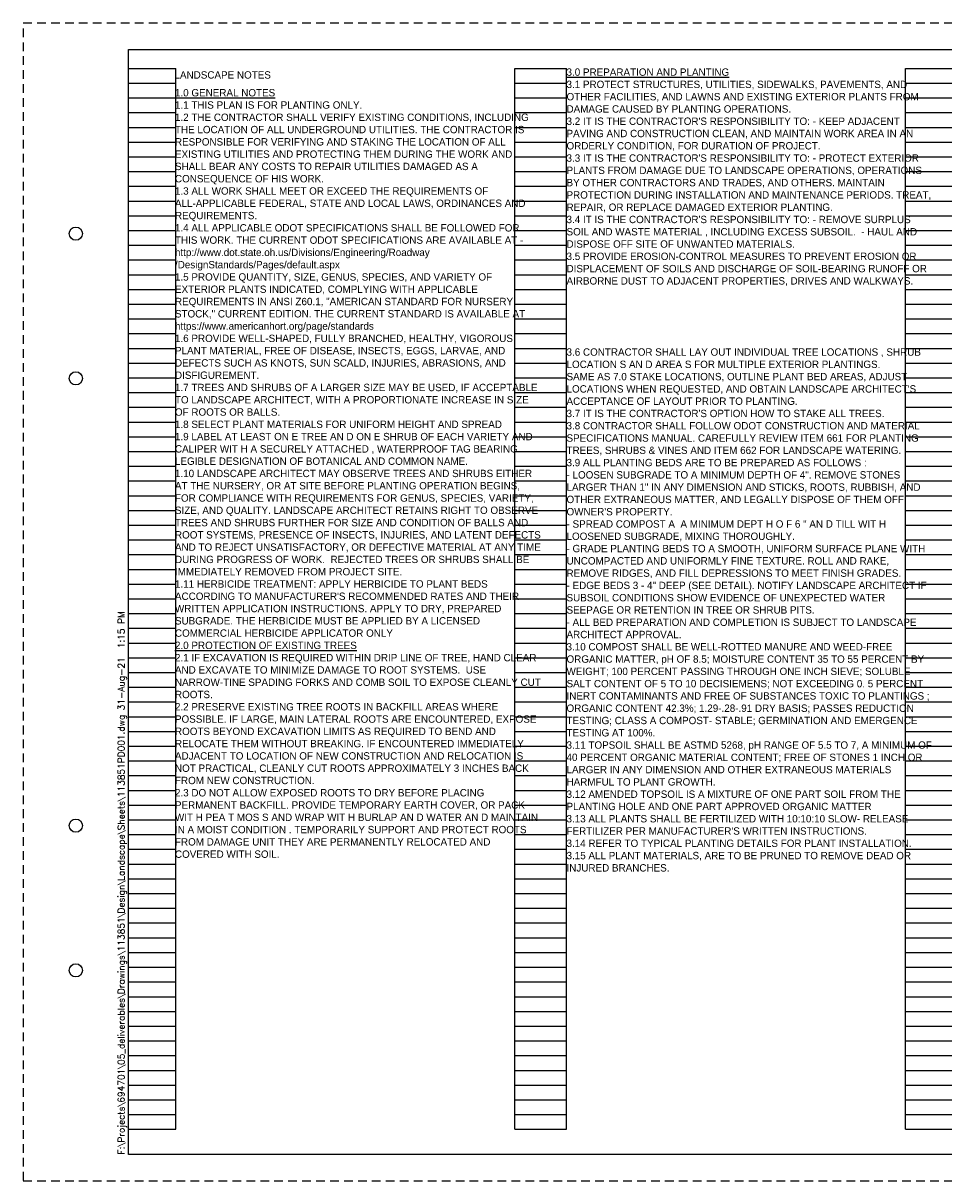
# Paper-space layout '113851PD002' of a CAD drawing. Header units: feet. Extents: x 0 to 187, y -1 to 115.
# Tile 1 of 4: x 0 to 17, y -1 to 21. Entities that reach past the tile are written whole.
import ezdxf
from ezdxf.enums import TextEntityAlignment as Align

# ---------------------------------------------------------------- set-up
doc = ezdxf.new("R2010")
doc.units = ezdxf.units.FT
doc.header["$MEASUREMENT"] = 0
doc.linetypes.add('OhDOT_USTN3', pattern=[0.22, 0.165, -0.055])
doc.layers.add('0_Mview', color=7, linetype='Continuous', plot=False)
for name, color, linetype in [('C-ANNO-TEXT', 7, 'Continuous'), ('PDF2_Text', 7, 'Continuous'), ('SH_Border', 7, 'Continuous'), ('SH_Cut_Line', 7, 'OhDOT_USTN3'), ('SH_Data', 7, 'Continuous')]:
    doc.layers.add(name, color=color, linetype=linetype)
doc.styles.add('DwgStamp', font='romans.shx')
doc.styles.add('Font 70-Main Title', font='txt', dxfattribs={"width": 1.15, "height": 0.25})
doc.styles.add('Slanted-Normal', font='font31.shx', dxfattribs={"height": 0.14})
doc.styles.add('Straight-Normal', font='font30.shx', dxfattribs={"height": 0.14})
doc.styles.add('Straight-Sub Title', font='font30.shx', dxfattribs={"height": 0.17})

# ---------------------------------------------------------------- blocks, each defined once
blk = doc.blocks.new('BLKWO')
at = {"layer": 'SH_Border', "color": 7, "linetype": 'Continuous', "flags": 128}
blk.add_lwpolyline([(2, 21.5), (33.5, 21.5), (33.5, 0.5), (2, 0.5), (2, 21.5)], close=True, dxfattribs=at)
at = {"layer": 'SH_Border', "color": 7, "linetype": 'Continuous'}
for centre in [(1, 18), (1, 15.25), (1, 6.75), (1, 4)]:
    blk.add_circle(centre, 0.125, dxfattribs=at)
at = {"layer": 'SH_Cut_Line', "color": 7, "linetype": 'OhDOT_USTN3', "flags": 128}
blk.add_lwpolyline([(0, 0), (34, 0), (34, 22), (0, 22), (0, 0)], close=True, dxfattribs=at)
at = {"layer": 'SH_Border', "color": 7, "linetype": 'Continuous', "style": 'DwgStamp'}
blk.add_text('F:\\Projects\\694701\\05_deliverables\\Drawings\\113851\\Design\\Landscape\\Sheets\\113851PD001.dwg 31-Aug-21  1:15 PM', height=0.125, rotation=90, dxfattribs=at).set_placement((1.925, 0.5))
at = {"layer": 'SH_Data', "style": 'Straight-Normal'}
for tag, p in [('CALCULATED', (32.989, 21.02)), ('CHECKED', (33.489, 21.02))]:
    blk.add_attdef(tag, text='', height=0.14, rotation=90, dxfattribs=at).set_placement(p, align=Align.BOTTOM_CENTER)
at = {"layer": 'SH_Data', "style": 'Font 70-Main Title', "width": 1.15}
for tag, p in [('TITLEAREA2M', (33, 13.292)), ('TITLEAREA1', (33, 3.792))]:
    blk.add_attdef(tag, text='', height=0.25, rotation=90, dxfattribs=at).set_placement(p, align=Align.MIDDLE_CENTER)
at = {"layer": 'SH_Data', "style": 'Straight-Sub Title'}
for tag, p in [('SHEETNO', (33.02, 1.003)), ('SHEETTOTAL', (33.02, 0.663))]:
    blk.add_attdef(tag, text='', height=0.17, dxfattribs=at).set_placement(p, align=Align.BOTTOM_CENTER)
blk = doc.blocks.new('4COL')
at = {"layer": 'Defpoints', "color": 3, "linetype": 'Continuous'}
for p, q in [((2, 0.98), (2, 21.14)), ((2, 21.14), (2.9, 21.14)), ((2.9, 0.98), (2.9, 21.14)), ((9.34, 0.98), (9.34, 21.14)), ((9.34, 21.14), (10.32, 21.14)), ((10.32, 0.98), (10.32, 21.14)), ((16.76, 0.98), (16.76, 21.14)), ((16.76, 21.14), (17.74, 21.14)), ((17.74, 0.98), (17.74, 21.14)), ((24.18, 0.98), (24.18, 21.14)), ((24.18, 21.14), (25.16, 21.14)), ((25.16, 0.98), (25.16, 21.14)), ((31.6, 0.98), (31.6, 21.14)), ((31.6, 21.14), (32.5, 21.14)), ((32.5, 0.98), (32.5, 21.14)), ((2, 20.86), (2.9, 20.86)), ((9.34, 20.86), (10.32, 20.86)), ((16.76, 20.86), (17.74, 20.86)), ((24.18, 20.86), (25.16, 20.86)), ((31.6, 20.86), (32.5, 20.86)), ((2, 20.58), (2.9, 20.58)), ((9.34, 20.58), (10.32, 20.58)), ((16.76, 20.58), (17.74, 20.58)), ((24.18, 20.58), (25.16, 20.58)), ((31.6, 20.58), (32.5, 20.58)), ((2, 20.3), (2.9, 20.3)), ((9.34, 20.3), (10.32, 20.3)), ((16.76, 20.3), (17.74, 20.3)), ((24.18, 20.3), (25.16, 20.3)), ((31.6, 20.3), (32.5, 20.3)), ((2, 20.02), (2.9, 20.02)), ((9.34, 20.02), (10.32, 20.02)), ((16.76, 20.02), (17.74, 20.02)), ((24.18, 20.02), (25.16, 20.02)), ((31.6, 20.02), (32.5, 20.02)), ((2, 19.74), (2.9, 19.74)), ((9.34, 19.74), (10.32, 19.74)), ((16.76, 19.74), (17.74, 19.74)), ((24.18, 19.74), (25.16, 19.74)), ((31.6, 19.74), (32.5, 19.74)), ((2, 19.46), (2.9, 19.46)), ((9.34, 19.46), (10.32, 19.46)), ((16.76, 19.46), (17.74, 19.46)), ((24.18, 19.46), (25.16, 19.46)), ((31.6, 19.46), (32.5, 19.46)), ((2, 19.18), (2.9, 19.18)), ((9.34, 19.18), (10.32, 19.18)), ((16.76, 19.18), (17.74, 19.18)), ((24.18, 19.18), (25.16, 19.18)), ((31.6, 19.18), (32.5, 19.18)), ((2, 18.9), (2.9, 18.9)), ((9.34, 18.9), (10.32, 18.9)), ((16.76, 18.9), (17.74, 18.9)), ((24.18, 18.9), (25.16, 18.9)), ((31.6, 18.9), (32.5, 18.9)), ((2, 18.62), (2.9, 18.62)), ((9.34, 18.62), (10.32, 18.62)), ((16.76, 18.62), (17.74, 18.62)), ((24.18, 18.62), (25.16, 18.62)), ((31.6, 18.62), (32.5, 18.62)), ((2, 18.34), (2.9, 18.34)), ((9.34, 18.34), (10.32, 18.34)), ((16.76, 18.34), (17.74, 18.34)), ((24.18, 18.34), (25.16, 18.34)), ((31.6, 18.34), (32.5, 18.34)), ((2, 18.06), (2.9, 18.06)), ((9.34, 18.06), (10.32, 18.06)), ((16.76, 18.06), (17.74, 18.06)), ((24.18, 18.06), (25.16, 18.06)), ((31.6, 18.06), (32.5, 18.06)), ((2, 17.78), (2.9, 17.78)), ((9.34, 17.78), (10.32, 17.78)), ((16.76, 17.78), (17.74, 17.78)), ((24.18, 17.78), (25.16, 17.78)), ((31.6, 17.78), (32.5, 17.78)), ((2, 17.5), (2.9, 17.5)), ((9.34, 17.5), (10.32, 17.5)), ((16.76, 17.5), (17.74, 17.5)), ((24.18, 17.5), (25.16, 17.5)), ((31.6, 17.5), (32.5, 17.5)), ((2, 17.22), (2.9, 17.22)), ((9.34, 17.22), (10.32, 17.22)), ((16.76, 17.22), (17.74, 17.22)), ((24.18, 17.22), (25.16, 17.22)), ((31.6, 17.22), (32.5, 17.22)), ((2, 16.94), (2.9, 16.94)), ((9.34, 16.94), (10.32, 16.94)), ((16.76, 16.94), (17.74, 16.94)), ((24.18, 16.94), (25.16, 16.94)), ((31.6, 16.94), (32.5, 16.94)), ((2, 16.66), (2.9, 16.66)), ((9.34, 16.66), (10.32, 16.66)), ((16.76, 16.66), (17.74, 16.66)), ((24.18, 16.66), (25.16, 16.66)), ((31.6, 16.66), (32.5, 16.66)), ((2, 16.38), (2.9, 16.38)), ((9.34, 16.38), (10.32, 16.38)), ((16.76, 16.38), (17.74, 16.38)), ((24.18, 16.38), (25.16, 16.38)), ((31.6, 16.38), (32.5, 16.38)), ((2, 16.1), (2.9, 16.1)), ((9.34, 16.1), (10.32, 16.1)), ((16.76, 16.1), (17.74, 16.1)), ((24.18, 16.1), (25.16, 16.1)), ((31.6, 16.1), (32.5, 16.1)), ((2, 15.82), (2.9, 15.82)), ((9.34, 15.82), (10.32, 15.82)), ((16.76, 15.82), (17.74, 15.82)), ((24.18, 15.82), (25.16, 15.82)), ((31.6, 15.82), (32.5, 15.82)), ((2, 15.54), (2.9, 15.54)), ((9.34, 15.54), (10.32, 15.54)), ((16.76, 15.54), (17.74, 15.54)), ((24.18, 15.54), (25.16, 15.54)), ((31.6, 15.54), (32.5, 15.54)), ((2, 15.26), (2.9, 15.26)), ((9.34, 15.26), (10.32, 15.26)), ((16.76, 15.26), (17.74, 15.26)), ((24.18, 15.26), (25.16, 15.26)), ((31.6, 15.26), (32.5, 15.26)), ((2, 14.98), (2.9, 14.98)), ((9.34, 14.98), (10.32, 14.98)), ((16.76, 14.98), (17.74, 14.98)), ((24.18, 14.98), (25.16, 14.98)), ((31.6, 14.98), (32.5, 14.98)), ((2, 14.7), (2.9, 14.7)), ((9.34, 14.7), (10.32, 14.7)), ((16.76, 14.7), (17.74, 14.7)), ((24.18, 14.7), (25.16, 14.7)), ((31.6, 14.7), (32.5, 14.7)), ((2, 14.42), (2.9, 14.42)), ((9.34, 14.42), (10.32, 14.42)), ((16.76, 14.42), (17.74, 14.42)), ((24.18, 14.42), (25.16, 14.42)), ((31.6, 14.42), (32.5, 14.42)), ((2, 14.14), (2.9, 14.14)), ((9.34, 14.14), (10.32, 14.14)), ((16.76, 14.14), (17.74, 14.14)), ((24.18, 14.14), (25.16, 14.14)), ((31.6, 14.14), (32.5, 14.14)), ((2, 13.86), (2.9, 13.86)), ((9.34, 13.86), (10.32, 13.86)), ((16.76, 13.86), (17.74, 13.86)), ((24.18, 13.86), (25.16, 13.86)), ((31.6, 13.86), (32.5, 13.86)), ((2, 13.58), (2.9, 13.58)), ((9.34, 13.58), (10.32, 13.58)), ((16.76, 13.58), (17.74, 13.58)), ((24.18, 13.58), (25.16, 13.58)), ((31.6, 13.58), (32.5, 13.58)), ((2, 13.3), (2.9, 13.3)), ((9.34, 13.3), (10.32, 13.3)), ((16.76, 13.3), (17.74, 13.3)), ((24.18, 13.3), (25.16, 13.3)), ((31.6, 13.3), (32.5, 13.3)), ((2, 13.02), (2.9, 13.02)), ((9.34, 13.02), (10.32, 13.02)), ((16.76, 13.02), (17.74, 13.02)), ((24.18, 13.02), (25.16, 13.02)), ((31.6, 13.02), (32.5, 13.02)), ((2, 12.74), (2.9, 12.74)), ((9.34, 12.74), (10.32, 12.74)), ((16.76, 12.74), (17.74, 12.74)), ((24.18, 12.74), (25.16, 12.74)), ((31.6, 12.74), (32.5, 12.74)), ((2, 12.46), (2.9, 12.46)), ((9.34, 12.46), (10.32, 12.46)), ((16.76, 12.46), (17.74, 12.46)), ((24.18, 12.46), (25.16, 12.46)), ((31.6, 12.46), (32.5, 12.46)), ((2, 12.18), (2.9, 12.18)), ((9.34, 12.18), (10.32, 12.18)), ((16.76, 12.18), (17.74, 12.18)), ((24.18, 12.18), (25.16, 12.18)), ((31.6, 12.18), (32.5, 12.18)), ((2, 11.9), (2.9, 11.9)), ((9.34, 11.9), (10.32, 11.9)), ((16.76, 11.9), (17.74, 11.9)), ((24.18, 11.9), (25.16, 11.9)), ((31.6, 11.9), (32.5, 11.9)), ((2, 11.62), (2.9, 11.62)), ((9.34, 11.62), (10.32, 11.62)), ((16.76, 11.62), (17.74, 11.62)), ((24.18, 11.62), (25.16, 11.62)), ((31.6, 11.62), (32.5, 11.62)), ((2, 11.34), (2.9, 11.34)), ((9.34, 11.34), (10.32, 11.34)), ((16.76, 11.34), (17.74, 11.34)), ((24.18, 11.34), (25.16, 11.34)), ((31.6, 11.34), (32.5, 11.34)), ((2, 11.06), (2.9, 11.06)), ((9.34, 11.06), (10.32, 11.06)), ((16.76, 11.06), (17.74, 11.06)), ((24.18, 11.06), (25.16, 11.06)), ((31.6, 11.06), (32.5, 11.06)), ((2, 10.78), (2.9, 10.78)), ((9.34, 10.78), (10.32, 10.78)), ((16.76, 10.78), (17.74, 10.78)), ((24.18, 10.78), (25.16, 10.78)), ((31.6, 10.78), (32.5, 10.78)), ((2, 10.5), (2.9, 10.5)), ((9.34, 10.5), (10.32, 10.5)), ((16.76, 10.5), (17.74, 10.5)), ((24.18, 10.5), (25.16, 10.5)), ((31.6, 10.5), (32.5, 10.5)), ((2, 10.22), (2.9, 10.22)), ((9.34, 10.22), (10.32, 10.22)), ((16.76, 10.22), (17.74, 10.22)), ((24.18, 10.22), (25.16, 10.22)), ((31.6, 10.22), (32.5, 10.22)), ((2, 9.94), (2.9, 9.94)), ((9.34, 9.94), (10.32, 9.94)), ((16.76, 9.94), (17.74, 9.94)), ((24.18, 9.94), (25.16, 9.94)), ((31.6, 9.94), (32.5, 9.94)), ((2, 9.66), (2.9, 9.66)), ((9.34, 9.66), (10.32, 9.66)), ((16.76, 9.66), (17.74, 9.66)), ((24.18, 9.66), (25.16, 9.66)), ((31.6, 9.66), (32.5, 9.66)), ((2, 9.38), (2.9, 9.38)), ((9.34, 9.38), (10.32, 9.38)), ((16.76, 9.38), (17.74, 9.38)), ((24.18, 9.38), (25.16, 9.38)), ((31.6, 9.38), (32.5, 9.38)), ((2, 9.1), (2.9, 9.1)), ((9.34, 9.1), (10.32, 9.1)), ((16.76, 9.1), (17.74, 9.1)), ((24.18, 9.1), (25.16, 9.1)), ((31.6, 9.1), (32.5, 9.1)), ((2, 8.82), (2.9, 8.82)), ((9.34, 8.82), (10.32, 8.82)), ((16.76, 8.82), (17.74, 8.82)), ((24.18, 8.82), (25.16, 8.82)), ((31.6, 8.82), (32.5, 8.82)), ((2, 8.54), (2.9, 8.54)), ((9.34, 8.54), (10.32, 8.54)), ((16.76, 8.54), (17.74, 8.54)), ((24.18, 8.54), (25.16, 8.54)), ((31.6, 8.54), (32.5, 8.54)), ((2, 8.26), (2.9, 8.26)), ((9.34, 8.26), (10.32, 8.26)), ((16.76, 8.26), (17.74, 8.26)), ((24.18, 8.26), (25.16, 8.26)), ((31.6, 8.26), (32.5, 8.26)), ((2, 7.98), (2.9, 7.98)), ((9.34, 7.98), (10.32, 7.98)), ((16.76, 7.98), (17.74, 7.98)), ((24.18, 7.98), (25.16, 7.98)), ((31.6, 7.98), (32.5, 7.98)), ((2, 7.7), (2.9, 7.7)), ((9.34, 7.7), (10.32, 7.7)), ((16.76, 7.7), (17.74, 7.7)), ((24.18, 7.7), (25.16, 7.7)), ((31.6, 7.7), (32.5, 7.7)), ((2, 7.42), (2.9, 7.42)), ((9.34, 7.42), (10.32, 7.42)), ((16.76, 7.42), (17.74, 7.42)), ((24.18, 7.42), (25.16, 7.42)), ((31.6, 7.42), (32.5, 7.42)), ((2, 7.14), (2.9, 7.14)), ((9.34, 7.14), (10.32, 7.14)), ((16.76, 7.14), (17.74, 7.14)), ((24.18, 7.14), (25.16, 7.14)), ((31.6, 7.14), (32.5, 7.14)), ((2, 6.86), (2.9, 6.86)), ((9.34, 6.86), (10.32, 6.86)), ((16.76, 6.86), (17.74, 6.86)), ((24.18, 6.86), (25.16, 6.86)), ((31.6, 6.86), (32.5, 6.86)), ((2, 6.58), (2.9, 6.58)), ((9.34, 6.58), (10.32, 6.58)), ((16.76, 6.58), (17.74, 6.58)), ((24.18, 6.58), (25.16, 6.58)), ((31.6, 6.58), (32.5, 6.58)), ((2, 6.3), (2.9, 6.3)), ((9.34, 6.3), (10.32, 6.3)), ((16.76, 6.3), (17.74, 6.3)), ((24.18, 6.3), (25.16, 6.3)), ((31.6, 6.3), (32.5, 6.3)), ((2, 6.02), (2.9, 6.02)), ((9.34, 6.02), (10.32, 6.02)), ((16.76, 6.02), (17.74, 6.02)), ((24.18, 6.02), (25.16, 6.02)), ((31.6, 6.02), (32.5, 6.02)), ((2, 5.74), (2.9, 5.74)), ((9.34, 5.74), (10.32, 5.74)), ((16.76, 5.74), (17.74, 5.74)), ((24.18, 5.74), (25.16, 5.74)), ((31.6, 5.74), (32.5, 5.74)), ((2, 5.46), (2.9, 5.46)), ((9.34, 5.46), (10.32, 5.46)), ((16.76, 5.46), (17.74, 5.46)), ((24.18, 5.46), (25.16, 5.46)), ((31.6, 5.46), (32.5, 5.46)), ((2, 5.18), (2.9, 5.18)), ((9.34, 5.18), (10.32, 5.18)), ((16.76, 5.18), (17.74, 5.18)), ((24.18, 5.18), (25.16, 5.18)), ((31.6, 5.18), (32.5, 5.18)), ((2, 4.9), (2.9, 4.9)), ((9.34, 4.9), (10.32, 4.9)), ((16.76, 4.9), (17.74, 4.9)), ((24.18, 4.9), (25.16, 4.9)), ((31.6, 4.9), (32.5, 4.9)), ((2, 4.62), (2.9, 4.62)), ((9.34, 4.62), (10.32, 4.62)), ((16.76, 4.62), (17.74, 4.62)), ((24.18, 4.62), (25.16, 4.62)), ((31.6, 4.62), (32.5, 4.62)), ((2, 4.34), (2.9, 4.34)), ((9.34, 4.34), (10.32, 4.34)), ((16.76, 4.34), (17.74, 4.34)), ((24.18, 4.34), (25.16, 4.34)), ((31.6, 4.34), (32.5, 4.34)), ((2, 4.06), (2.9, 4.06)), ((9.34, 4.06), (10.32, 4.06)), ((16.76, 4.06), (17.74, 4.06)), ((24.18, 4.06), (25.16, 4.06)), ((31.6, 4.06), (32.5, 4.06)), ((2, 3.78), (2.9, 3.78)), ((9.34, 3.78), (10.32, 3.78)), ((16.76, 3.78), (17.74, 3.78)), ((24.18, 3.78), (25.16, 3.78)), ((31.6, 3.78), (32.5, 3.78)), ((2, 3.5), (2.9, 3.5)), ((9.34, 3.5), (10.32, 3.5)), ((16.76, 3.5), (17.74, 3.5)), ((24.18, 3.5), (25.16, 3.5)), ((31.6, 3.5), (32.5, 3.5)), ((2, 3.22), (2.9, 3.22)), ((9.34, 3.22), (10.32, 3.22)), ((16.76, 3.22), (17.74, 3.22)), ((24.18, 3.22), (25.16, 3.22)), ((31.6, 3.22), (32.5, 3.22)), ((2, 2.94), (2.9, 2.94)), ((9.34, 2.94), (10.32, 2.94)), ((16.76, 2.94), (17.74, 2.94)), ((24.18, 2.94), (25.16, 2.94)), ((31.6, 2.94), (32.5, 2.94)), ((2, 2.66), (2.9, 2.66)), ((9.34, 2.66), (10.32, 2.66)), ((16.76, 2.66), (17.74, 2.66)), ((24.18, 2.66), (25.16, 2.66)), ((31.6, 2.66), (32.5, 2.66)), ((2, 2.38), (2.9, 2.38)), ((9.34, 2.38), (10.32, 2.38)), ((16.76, 2.38), (17.74, 2.38)), ((24.18, 2.38), (25.16, 2.38)), ((31.6, 2.38), (32.5, 2.38)), ((2, 2.1), (2.9, 2.1)), ((9.34, 2.1), (10.32, 2.1)), ((16.76, 2.1), (17.74, 2.1)), ((24.18, 2.1), (25.16, 2.1)), ((31.6, 2.1), (32.5, 2.1)), ((2, 1.82), (2.9, 1.82)), ((9.34, 1.82), (10.32, 1.82)), ((16.76, 1.82), (17.74, 1.82)), ((24.18, 1.82), (25.16, 1.82)), ((31.6, 1.82), (32.5, 1.82)), ((2, 1.54), (2.9, 1.54)), ((9.34, 1.54), (10.32, 1.54)), ((16.76, 1.54), (17.74, 1.54)), ((24.18, 1.54), (25.16, 1.54)), ((31.6, 1.54), (32.5, 1.54)), ((2, 1.26), (2.9, 1.26)), ((9.34, 1.26), (10.32, 1.26)), ((16.76, 1.26), (17.74, 1.26)), ((24.18, 1.26), (25.16, 1.26)), ((31.6, 1.26), (32.5, 1.26)), ((2, 0.98), (2.9, 0.98)), ((9.34, 0.98), (10.32, 0.98)), ((16.76, 0.98), (17.74, 0.98)), ((24.18, 0.98), (25.16, 0.98)), ((31.6, 0.98), (32.5, 0.98))]:
    blk.add_line(p, q, dxfattribs=at)
blk.add_point((0, 0), dxfattribs=at)

psp = doc.layouts.new('113851PD002')

# ---------------------------------------------------------------- block references
at = {"layer": '0_Mview'}
psp.add_blockref('4COL', (-0.5, -0.625), dxfattribs=at)
at = {"layer": 'C-ANNO-TEXT'}
psp.add_blockref('BLKWO', (-0.5, -0.625), dxfattribs=at)

# ---------------------------------------------------------------- texts
at = {"layer": 'PDF2_Text', "style": 'Slanted-Normal'}
psp.add_text('LANDSCAPE NOTES', height=0.14, dxfattribs=at).set_placement((2.374, 20.321))
at = {"layer": 'PDF2_Text', "char_height": 0.14, "attachment_point": 1, "style": 'Slanted-Normal'}
for s, insert, width in [("{\\L3.0 PREPARATION AND PLANTING} \\P3.1 PROTECT STRUCTURES, UTILITIES, SIDEWALKS, PAVEMENTS, AND OTHER FACILITIES, AND LAWNS AND EXISTING EXTERIOR PLANTS FROM DAMAGE CAUSED BY PLANTING OPERATIONS.  \\P3.2 IT IS THE CONTRACTOR'S RESPONSIBILITY TO: - KEEP ADJACENT PAVING AND CONSTRUCTION CLEAN, AND MAINTAIN WORK AREA IN AN ORDERLY CONDITION, FOR DURATION OF PROJECT.  \\P3.3 IT IS THE CONTRACTOR'S RESPONSIBILITY TO: - PROTECT EXTERIOR PLANTS FROM DAMAGE DUE TO LANDSCAPE OPERATIONS, OPERATIONS BY OTHER CONTRACTORS AND TRADES, AND OTHERS. MAINTAIN PROTECTION DURING INSTALLATION AND MAINTENANCE PERIODS. TREAT, REPAIR, OR REPLACE DAMAGED EXTERIOR PLANTING.  \\P3.4 IT IS THE CONTRACTOR'S RESPONSIBILITY TO: - REMOVE SURPLUS SOIL AND WASTE MATERIAL , INCLUDING EXCESS SUBSOIL.  - HAUL AND DISPOSE OFF SITE OF UNWANTED MATERIALS.  \\P3.5 PROVIDE EROSION-CONTROL MEASURES TO PREVENT EROSION OR DISPLACEMENT OF SOILS AND DISCHARGE OF SOIL-BEARING RUNOFF OR AIRBORNE DUST TO ADJACENT PROPERTIES, DRIVES AND WALKWAYS.  ", (9.82, 20.515), 6.93), ('{\\L1.0 GENERAL NOTES \\P}1.1 THIS PLAN IS FOR PLANTING ONLY.  \\P1.2 THE CONTRACTOR SHALL VERIFY EXISTING CONDITIONS, INCLUDING THE LOCATION OF ALL UNDERGROUND UTILITIES. THE CONTRACTOR IS RESPONSIBLE FOR VERIFYING AND STAKING THE LOCATION OF ALL EXISTING UTILITIES AND PROTECTING THEM DURING THE WORK AND SHALL BEAR ANY COSTS TO REPAIR UTILITIES DAMAGED AS A CONSEQUENCE OF HIS WORK.  \\P1.3 ALL WORK SHALL MEET OR EXCEED THE REQUIREMENTS OF ALL-APPLICABLE FEDERAL, STATE AND LOCAL LAWS, ORDINANCES AND REQUIREMENTS.  \\P1.4 ALL APPLICABLE ODOT SPECIFICATIONS SHALL BE FOLLOWED FOR THIS WORK. THE CURRENT ODOT SPECIFICATIONS ARE AVAILABLE AT - http://www.dot.state.oh.us/Divisions/Engineering/Roadway\\P/DesignStandards/Pages/default.aspx \\P1.5 PROVIDE QUANTITY, SIZE, GENUS, SPECIES, AND VARIETY OF EXTERIOR PLANTS INDICATED, COMPLYING WITH APPLICABLE REQUIREMENTS IN ANSI Z60.1, "AMERICAN STANDARD FOR NURSERY STOCK," CURRENT EDITION. THE CURRENT STANDARD IS AVAILABLE AT https://www.americanhort.org/page/standards \\P1.6 PROVIDE WELL-SHAPED, FULLY BRANCHED, HEALTHY, VIGOROUS PLANT MATERIAL, FREE OF DISEASE, INSECTS, EGGS, LARVAE, AND DEFECTS SUCH AS KNOTS, SUN SCALD, INJURIES, ABRASIONS, AND DISFIGUREMENT.  \\P1.7 TREES AND SHRUBS OF A LARGER SIZE MAY BE USED, IF ACCEPTABLE TO LANDSCAPE ARCHITECT, WITH A PROPORTIONATE INCREASE IN SIZE OF ROOTS OR BALLS.  \\P1.8 SELECT PLANT MATERIALS FOR UNIFORM HEIGHT AND SPREAD \\P1.9 LABEL AT LEAST ON E TREE AN D ON E SHRUB OF EACH VARIETY AND CALIPER WIT H A SECURELY ATTACHED , WATERPROOF TAG BEARING LEGIBLE DESIGNATION OF BOTANICAL AND COMMON NAME.  \\P1.10 LANDSCAPE ARCHITECT MAY OBSERVE TREES AND SHRUBS EITHER AT THE NURSERY, OR AT SITE BEFORE PLANTING OPERATION BEGINS, FOR COMPLIANCE WITH REQUIREMENTS FOR GENUS, SPECIES, VARIETY, SIZE, AND QUALITY. LANDSCAPE ARCHITECT RETAINS RIGHT TO OBSERVE TREES AND SHRUBS FURTHER FOR SIZE AND CONDITION OF BALLS AND ROOT SYSTEMS, PRESENCE OF INSECTS, INJURIES, AND LATENT DEFECTS AND TO REJECT UNSATISFACTORY, OR DEFECTIVE MATERIAL AT ANY TIME DURING PROGRESS OF WORK.  REJECTED TREES OR SHRUBS SHALL BE IMMEDIATELY REMOVED FROM PROJECT SITE.  \\P1.11 HERBICIDE TREATMENT: APPLY HERBICIDE TO PLANT BEDS ACCORDING TO MANUFACTURER\'S RECOMMENDED RATES AND THEIR WRITTEN APPLICATION INSTRUCTIONS. APPLY TO DRY, PREPARED SUBGRADE. THE HERBICIDE MUST BE APPLIED BY A LICENSED COMMERCIAL HERBICIDE APPLICATOR ONLY \\P{\\L2.0 PROTECTION OF EXISTING TREES \\P}2.1 IF EXCAVATION IS REQUIRED WITHIN DRIP LINE OF TREE, HAND CLEAR AND EXCAVATE TO MINIMIZE DAMAGE TO ROOT SYSTEMS.  USE NARROW-TINE SPADING FORKS AND COMB SOIL TO EXPOSE CLEANLY CUT ROOTS.  \\P2.2 PRESERVE EXISTING TREE ROOTS IN BACKFILL AREAS WHERE POSSIBLE. IF LARGE, MAIN LATERAL ROOTS ARE ENCOUNTERED, EXPOSE ROOTS BEYOND EXCAVATION LIMITS AS REQUIRED TO BEND AND RELOCATE THEM WITHOUT BREAKING. IF ENCOUNTERED IMMEDIATELY ADJACENT TO LOCATION OF NEW CONSTRUCTION AND RELOCATION IS NOT PRACTICAL, CLEANLY CUT ROOTS APPROXIMATELY 3 INCHES BACK FROM NEW CONSTRUCTION.  \\P2.3 DO NOT ALLOW EXPOSED ROOTS TO DRY BEFORE PLACING PERMANENT BACKFILL. PROVIDE TEMPORARY EARTH COVER, OR PACK WIT H PEA T MOS S AND WRAP WIT H BURLAP AN D WATER AN D MAINTAIN IN A MOIST CONDITION . TEMPORARILY SUPPORT AND PROTECT ROOTS FROM DAMAGE UNIT THEY ARE PERMANENTLY RELOCATED AND COVERED WITH SOIL.', (2.383, 20.123), 6.94676), ('3.6 CONTRACTOR SHALL LAY OUT INDIVIDUAL TREE LOCATIONS , SHRUB LOCATION S AN D AREA S FOR MULTIPLE EXTERIOR PLANTINGS.  \\PSAME AS 7.0 STAKE LOCATIONS, OUTLINE PLANT BED AREAS, ADJUST LOCATIONS WHEN REQUESTED, AND OBTAIN LANDSCAPE ARCHITECT\'S ACCEPTANCE OF LAYOUT PRIOR TO PLANTING.  \\P3.7 IT IS THE CONTRACTOR\'S OPTION HOW TO STAKE ALL TREES.  \\P3.8 CONTRACTOR SHALL FOLLOW ODOT CONSTRUCTION AND MATERIAL SPECIFICATIONS MANUAL. CAREFULLY REVIEW ITEM 661 FOR PLANTING TREES, SHRUBS & VINES AND ITEM 662 FOR LANDSCAPE WATERING.  \\P3.9 ALL PLANTING BEDS ARE TO BE PREPARED AS FOLLOWS : \\P- LOOSEN SUBGRADE TO A MINIMUM DEPTH OF 4". REMOVE STONES LARGER THAN 1" IN ANY DIMENSION AND STICKS, ROOTS, RUBBISH, AND OTHER EXTRANEOUS MATTER, AND LEGALLY DISPOSE OF THEM OFF OWNER\'S PROPERTY.  \\P- SPREAD COMPOST A  A MINIMUM DEPT H O F 6 " AN D TILL WIT H LOOSENED SUBGRADE, MIXING THOROUGHLY.  \\P- GRADE PLANTING BEDS TO A SMOOTH, UNIFORM SURFACE PLANE WITH UNCOMPACTED AND UNIFORMLY FINE TEXTURE. ROLL AND RAKE, REMOVE RIDGES, AND FILL DEPRESSIONS TO MEET FINISH GRADES.  \\P- EDGE BEDS 3 - 4" DEEP (SEE DETAIL). NOTIFY LANDSCAPE ARCHITECT IF SUBSOIL CONDITIONS SHOW EVIDENCE OF UNEXPECTED WATER SEEPAGE OR RETENTION IN TREE OR SHRUB PITS.  \\P- ALL BED PREPARATION AND COMPLETION IS SUBJECT TO LANDSCAPE ARCHITECT APPROVAL.\\P3.10 COMPOST SHALL BE WELL-ROTTED MANURE AND WEED-FREE ORGANIC MATTER, pH OF 8.5; MOISTURE CONTENT 35 TO 55 PERCENT BY WEIGHT; 100 PERCENT PASSING THROUGH ONE INCH SIEVE; SOLUBLE SALT CONTENT OF 5 TO 10 DECISIEMENS; NOT EXCEEDING 0. 5 PERCENT INERT CONTAMINANTS AND FREE OF SUBSTANCES TOXIC TO PLANTINGS ; ORGANIC CONTENT 42.3%; 1.29-.28-.91 DRY BASIS; PASSES REDUCTION TESTING; CLASS A COMPOST- STABLE; GERMINATION AND EMERGENCE TESTING AT 100%.  \\P3.11 TOPSOIL SHALL BE ASTMD 5268, pH RANGE OF 5.5 TO 7, A MINIMUM OF 40 PERCENT ORGANIC MATERIAL CONTENT; FREE OF STONES 1 INCH OR LARGER IN ANY DIMENSION AND OTHER EXTRANEOUS MATERIALS HARMFUL TO PLANT GROWTH.  \\P3.12 AMENDED TOPSOIL IS A MIXTURE OF ONE PART SOIL FROM THE PLANTING HOLE AND ONE PART APPROVED ORGANIC MATTER \\P3.13 ALL PLANTS SHALL BE FERTILIZED WITH 10:10:10 SLOW- RELEASE FERTILIZER PER MANUFACTURER\'S WRITTEN INSTRUCTIONS.  \\P3.14 REFER TO TYPICAL PLANTING DETAILS FOR PLANT INSTALLATION.  \\P3.15 ALL PLANT MATERIALS, ARE TO BE PRUNED TO REMOVE DEAD OR INJURED BRANCHES. ', (9.82, 15.195), 6.93)]:
    psp.add_mtext(s, dxfattribs=dict(at, insert=insert, width=width))

doc.saveas('drawing.dxf')
